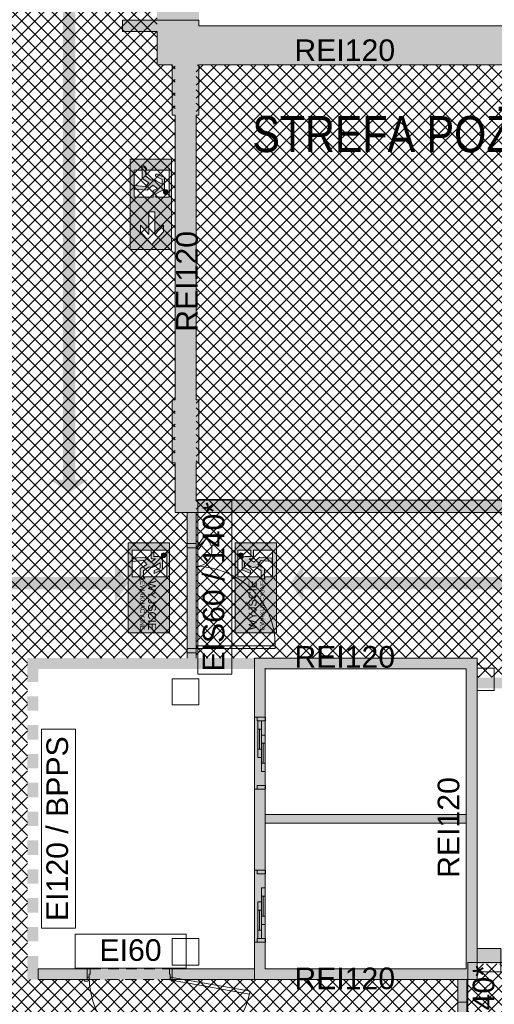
# Paper-space layout 'AP-01 STREFY POŻAROWE I EWAKUACJA - PIĘTRO -1' of a CAD drawing. Header units: millimetres. Extents: x 0 to 594, y -4 to 450.
# Tile 6 of 15: x 181 to 247, y 219 to 356. Entities that reach past the tile are written whole.
import ezdxf
from ezdxf.xclip import XClip

# ---------------------------------------------------------------- set-up
doc = ezdxf.new("R2010")
doc.units = ezdxf.units.MM
doc.header["$MEASUREMENT"] = 0
doc.header["$XCLIPFRAME"] = 0
doc.linetypes.add('Przer. długie kreski', pattern=[2.5, 1.5, -1])
doc.linetypes.add('Wipeout_Contour', pattern=[10000, 0, -10000])
for name, color, linetype, lineweight, true_color in [('A_ewakuacja_Nr_pióra__104', 7, 'Continuous', 5, 0x006532), ('A_ewakuacja_Nr_pióra__141', 7, 'Continuous', 5, 0xf2f7f7), ('A_podkład_Nr_pióra__254', 7, 'Continuous', 5, 0xfdfdfd), ('A_ppoż proj_Nr_pióra__104', 7, 'Continuous', 5, 0x006532), ('A_ppoż proj_Nr_pióra__151', 7, 'Continuous', 5, 0x65cbfe), ('A_ppoż proj_Nr_pióra__171', 7, 'Continuous', 5, 0x6565fe), ('A_ppoż proj_Nr_pióra__43', 7, 'Continuous', 5, 0x989865)]:
    doc.layers.add(name, color=color, linetype=linetype, lineweight=lineweight, true_color=true_color)
for name, color, linetype, lineweight in [('A_ewakuacja_Nr_pióra__4', 94, 'Continuous', 18), ('A_podkład_Nr_pióra__2', 8, 'Continuous', 13), ('A_ppoż proj_Nr_pióra__1', 7, 'Continuous', 20), ('A_ppoż proj_Nr_pióra__3', 30, 'Continuous', 13), ('A_ppoż proj_Nr_pióra__4', 94, 'Continuous', 18), ('A_ppoż proj_Nr_pióra__81', 2, 'Continuous', 5)]:
    doc.layers.add(name, color=color, linetype=linetype, lineweight=lineweight)
doc.layers.add('A_podrys', color=7, linetype='Continuous')
doc.styles.add('STYL_AUTOMATYCZNY_1', font='arial.ttf')
doc.styles.add('STYL_AUTOMATYCZNY_2', font='ARIALN.TTF')
pattern_1 = [(45, (-1570.5778, -182.9554), (-0.9192388, 0.9192388), []), (135, (-1570.5778, -182.9554), (0.9192388, 0.9192388), [])]

# ---------------------------------------------------------------- blocks, each defined once
blk = doc.blocks.new('Rysunek_1_1', base_point=(-1570.58, -182.96))
at = {"layer": 'A_ewakuacja_Nr_pióra__104', "linetype": 'Continuous', "lineweight": 0, "true_color": 0x004c26}
h = blk.add_hatch(color=118, dxfattribs=at)
h.paths.add_polyline_path([(196.58, 336.56), (196.58, 324.06), (202.32, 324.06), (202.32, 336.56)])
h.paths.add_polyline_path([(201.97, 331.31), (200.14, 331.31), (200.14, 331.76), (200.94, 332.2, 0.414214), (201.35, 332.61), (201.35, 334.04), (200.35, 334.48, 1.14772), (200.2, 334.15), (201.03, 333.76), (201.03, 333.1), (200.18, 333.59), (200.01, 333.69, 0.230447), (199.51, 333.65), (198.73, 334.2), (198.73, 335.19, 0.304489), (198.26, 335.54), (198.26, 333.89), (199.16, 333.29), (198.71, 332.77), (197.17, 332.91), (197.17, 332.42), (198.93, 332.29), (199.73, 332.97), (200.36, 332.51), (199.76, 332.21), (199.76, 331.31), (197.13, 331.31), (197.13, 335.03), (198.18, 335.03), (198.18, 335.76, -0.24241), (198.84, 335.29), (198.84, 335.03), (201.97, 335.03)], flags=0)
h.paths.add_polyline_path([(199.99, 329.26), (199.99, 326.14), (201.19, 327.44), (201.19, 326.51), (199.6, 324.76), (198, 326.51), (198, 327.42), (199.18, 326.14), (199.18, 329.26)], flags=0)
for points in [[(201.66, 332.32, 1), (201.37, 331.73, 1)], [(201.54, 281.53, 1), (200.92, 281.74, 1)], [(211.64, 281.53, 1), (212.26, 281.74, 1)]]:
    blk.add_hatch(color=118, dxfattribs=at).paths.add_polyline_path(points)
h = blk.add_hatch(color=118, dxfattribs=at)
h.paths.add_polyline_path([(202.03, 283.35), (196.29, 283.35), (196.29, 270.86), (202.03, 270.86)])
h.paths.add_polyline_path([(199.48, 281.16), (200.08, 281.16), (199.45, 280.69), (198.65, 281.37), (196.88, 281.24), (196.88, 280.76), (198.43, 280.9), (198.88, 280.37), (197.97, 279.78), (197.97, 278.35), (198.44, 278.47), (198.44, 279.46), (199.23, 280.02, 0.230447), (199.72, 279.98), (199.9, 280.08), (200.74, 280.57), (200.74, 279.9), (199.92, 279.51), (199.92, 279.11), (201.07, 279.62), (201.07, 281.05, 0.414214), (200.66, 281.47), (199.86, 281.47), (199.86, 282.35), (201.68, 282.35), (201.68, 278.64), (198.56, 278.64), (198.56, 278.38), (197.9, 278.2), (197.9, 278.64), (196.85, 278.64), (196.85, 282.35), (199.48, 282.35)], flags=0)
h = blk.add_hatch(color=118, dxfattribs=at)
h.paths.add_polyline_path([(211.14, 283.35), (211.14, 270.86), (216.89, 270.86), (216.89, 283.35)])
h.paths.add_polyline_path([(213.7, 281.16), (213.7, 282.35), (216.33, 282.35), (216.33, 278.64), (215.28, 278.64), (215.28, 278.2), (214.62, 278.38), (214.62, 278.64), (211.5, 278.64), (211.5, 282.35), (213.32, 282.35), (213.32, 281.47), (212.52, 281.47, 0.414214), (212.11, 281.05), (212.11, 279.62), (213.26, 279.11), (213.26, 279.51), (212.44, 279.9), (212.44, 280.57), (213.28, 280.08), (213.46, 279.98, 0.230447), (213.95, 280.02), (214.74, 279.46), (214.74, 278.47), (215.2, 278.35), (215.2, 279.78), (214.3, 280.37), (214.75, 280.9), (216.3, 280.76), (216.3, 281.24), (214.53, 281.37), (213.73, 280.69), (213.1, 281.16)], flags=0)
at = {"layer": 'A_podkład_Nr_pióra__254', "linetype": 'Continuous', "lineweight": 5, "true_color": 0xfdfdfd}
h = blk.add_hatch(color=7, dxfattribs=at)
h.paths.add_polyline_path([(70.72, 202.17), (70.72, 134.07), (537.42, 134.07), (537.42, 355.07), (400.22, 355.07), (372.47, 355.07), (206.12, 355.07), (206.12, 355.87), (195.52, 355.87), (195.52, 354.27), (200.32, 354.27), (200.32, 349.67), (202.42, 349.67), (202.42, 342.67), (202.82, 342.67), (202.82, 303.17), (202.42, 303.17), (202.42, 294.47), (202.82, 294.47), (202.82, 287.57), (215.72, 287.57), (274.67, 287.57), (274.67, 288.37), (274.17, 288.37), (274.17, 289.17), (271.67, 289.17), (271.67, 294.37), (272.12, 294.37), (272.12, 303.17), (271.67, 303.17), (271.67, 342.67), (272.12, 342.67), (272.12, 349.67), (280.52, 349.67), (292.52, 349.67), (313.52, 349.67), (325.52, 349.67), (334.72, 349.67), (334.72, 342.67), (334.72, 303.87), (334.72, 295.17), (335.17, 295.17), (335.17, 289.17), (333.02, 289.17), (323.02, 289.17), (284.17, 289.17), (284.17, 288.37), (283.67, 288.37), (283.67, 287.57), (284.17, 287.57), (323.02, 287.57), (323.52, 287.57), (324.02, 287.57), (332.52, 287.57), (333.02, 287.57), (338.07, 287.57), (368.67, 287.57), (373.82, 287.57), (373.82, 288.77), (374.32, 288.77), (374.32, 289.57), (373.82, 289.57), (370.37, 289.57), (370.37, 320.67), (368.67, 320.67), (368.67, 303.47), (368.07, 303.47), (364.62, 303.47), (364.02, 303.47), (358.62, 303.47), (358.02, 303.47), (352.62, 303.47), (352.02, 303.47), (346.62, 303.47), (346.02, 303.47), (345.52, 303.47), (339.52, 303.47), (339.02, 303.47), (338.52, 303.47), (338.52, 303.87), (338.52, 342.67), (338.52, 349.67), (346.82, 349.67), (358.82, 349.67), (368.67, 349.67), (368.67, 339.27), (373.17, 339.27), (386.67, 339.27), (398.67, 339.27), (400.22, 339.27), (400.22, 336.33), (400.62, 336.33), (400.62, 294.87), (400.12, 294.87), (400.12, 289.57), (383.82, 289.57), (383.32, 289.57), (383.32, 288.77), (383.82, 288.77), (383.82, 287.57), (404.37, 287.57), (422.38, 287.57), (422.38, 288.37), (422.88, 288.37), (432.92, 288.37), (433.42, 288.37), (433.42, 287.57), (532.02, 287.57), (532.02, 274.57), (532.02, 264.87), (484.72, 264.87), (470.32, 264.87), (470.32, 267.17), (463.22, 267.17), (459.22, 267.17), (458.72, 267.17), (448.72, 267.17), (448.22, 267.17), (439.15, 267.17), (439.15, 269.67), (432.15, 269.67), (432.15, 267.17), (430.12, 267.17), (428.67, 267.17), (428.67, 266.67), (428.17, 266.67), (428.17, 265.87), (428.67, 265.87), (430.12, 265.87), (430.12, 261.27), (437.52, 261.27), (437.52, 265.87), (446.62, 265.87), (446.62, 224.32), (404.62, 224.32), (404.62, 230.92), (401.42, 230.92), (401.42, 259.73), (404.62, 259.87), (404.62, 265.87), (420.67, 265.87), (421.17, 265.87), (421.17, 266.67), (420.67, 266.67), (420.67, 267.17), (404.37, 267.17), (404.37, 268.17), (404.37, 270.72), (404.37, 267.17), (295.22, 267.17), (295.22, 264.67), (272.02, 264.67), (272.02, 265.07), (268.42, 265.07), (268.42, 260.97), (271.82, 260.97), (271.82, 232.37), (271.82, 231.87), (271.82, 230.42), (271.82, 228.67), (269.52, 228.67), (269.52, 225.17), (271.72, 225.17), (271.72, 224.17), (273.22, 224.17), (273.22, 224.97), (295.22, 224.97), (295.22, 222.82), (458.72, 222.82), (459.22, 222.82), (463.22, 222.82), (470.92, 222.82), (470.92, 227.47), (482.12, 227.47), (484.32, 227.47), (484.32, 225.77), (536.62, 225.77), (536.62, 223.12), (536.62, 214.94), (536.62, 204.72), (536.62, 204.12), (536.62, 203.07), (536.62, 202.47), (532.02, 202.47), (532.02, 202.17), (524.42, 202.17), (518.38, 202.17), (518.26, 202.17), (512.22, 202.17), (445.27, 202.17), (436.07, 202.17), (422.67, 202.17), (411.67, 202.17), (357.27, 202.17), (346.27, 202.17), (321.87, 202.17), (310.87, 202.17), (290.42, 202.17), (289.92, 202.17), (289.92, 201.37), (290.42, 201.37), (290.42, 200.47), (297.72, 200.47), (297.72, 139.47), (292.52, 139.47), (280.52, 139.47), (272.02, 139.47), (272.02, 146.37), (271.62, 146.37), (271.62, 185.92), (272.02, 185.92), (272.02, 194.62), (271.62, 194.62), (271.62, 200.47), (278.92, 200.47), (278.92, 201.37), (279.42, 201.37), (279.42, 202.17), (278.92, 202.17), (273.22, 202.17), (273.22, 204.47), (271.72, 204.47), (271.72, 202.17), (268.72, 202.17), (262.62, 202.17), (262.02, 202.17), (262.02, 201.37), (262.62, 201.37), (262.62, 199.87), (268.72, 199.87), (268.72, 194.62), (268.32, 194.62), (268.32, 187.42), (243.32, 187.42), (243.32, 199.87), (249.92, 199.87), (249.92, 201.37), (250.52, 201.37), (250.52, 202.17), (195.32, 202.17), (194.72, 202.17), (183.22, 202.17), (182.62, 202.17), (168.72, 202.17), (168.72, 205.97), (167.32, 205.97), (167.32, 202.17), (87.02, 202.17), (86.42, 202.17), (75.42, 202.17), (74.82, 202.17)])
h.paths.add_polyline_path([(74.82, 139.47), (74.82, 150.37), (134.13, 150.37), (136.52, 150.37), (140.62, 150.37), (202.22, 150.37), (206.32, 150.37), (210.8, 150.37), (240.62, 150.37), (240.62, 139.47), (206.32, 139.47), (206.32, 146.47), (202.22, 146.47), (202.22, 139.47), (140.62, 139.47), (140.62, 146.47), (136.52, 146.47), (136.52, 139.47)], flags=0)
h.paths.add_polyline_path([(136.52, 152.77), (74.82, 152.77), (74.82, 199.87), (136.52, 199.87), (136.52, 186.67), (140.62, 186.67), (140.62, 199.87), (195.32, 199.87), (195.32, 196.37), (196.12, 196.37), (196.12, 196.87), (197.02, 196.87), (197.02, 199.87), (202.22, 199.87), (202.22, 188.37), (197.02, 188.37), (197.02, 189.87), (196.12, 189.87), (196.12, 190.37), (195.32, 190.37), (195.32, 186.67), (199.37, 186.67), (206.32, 186.67), (206.32, 199.87), (240.62, 199.87), (240.62, 182.47), (241.42, 182.47), (241.42, 182.97), (243.32, 182.97), (243.32, 186.62), (268.32, 186.62), (268.32, 185.92), (268.72, 185.92), (268.72, 146.37), (268.32, 146.37), (268.32, 139.47), (259.12, 139.47), (247.12, 139.47), (243.32, 139.47), (243.32, 173.97), (241.42, 173.97), (241.42, 174.47), (240.62, 174.47), (240.62, 152.77), (206.32, 152.77), (199.37, 152.77)], flags=0)
h.paths.add_polyline_path([(205.72, 294.47), (206.12, 294.47), (206.12, 303.17), (205.72, 303.17), (205.72, 342.67), (206.12, 342.67), (206.12, 349.67), (247.52, 349.67), (259.52, 349.67), (268.32, 349.67), (268.32, 342.67), (268.77, 342.67), (268.77, 303.17), (268.32, 303.17), (268.32, 294.37), (268.77, 294.37), (268.77, 289.17), (268.77, 288.47), (267.47, 288.47), (266.97, 288.47), (258.97, 288.47), (258.47, 288.47), (258.47, 289.27), (205.72, 289.27)], flags=0)
h.paths.add_polyline_path([(273.62, 245.57), (273.62, 263.17), (294.42, 263.17), (294.42, 245.57)], flags=0)
h.paths.add_polyline_path([(294.42, 226.47), (273.62, 226.47), (273.62, 244.07), (294.42, 244.07)], flags=0)
h.paths.add_polyline_path([(295.92, 244.37), (337.62, 244.37), (337.62, 230.92), (334.32, 230.92), (334.32, 224.32), (314.02, 224.32), (313.52, 224.32), (304.52, 224.32), (304.02, 224.32), (298.62, 224.32), (298.62, 227.42), (295.92, 227.42)], flags=0)
h.paths.add_polyline_path([(295.92, 263.47), (298.62, 263.47), (298.62, 265.87), (306.12, 265.87), (306.62, 265.87), (315.62, 265.87), (316.12, 265.87), (334.32, 265.87), (334.32, 259.87), (337.62, 259.87), (337.62, 245.97), (295.92, 245.97)], flags=0)
h.paths.add_polyline_path([(313.62, 139.47), (299.22, 139.47), (299.22, 200.47), (310.87, 200.47), (311.37, 200.47), (321.37, 200.47), (321.87, 200.47), (329.59, 200.47), (335.17, 200.47), (335.17, 195.97), (334.72, 195.97), (334.72, 187.17), (335.17, 187.17), (335.17, 146.37), (334.72, 146.37), (334.72, 139.47), (325.62, 139.47)], flags=0)
h.paths.add_polyline_path([(338.52, 146.37), (338.07, 146.37), (338.07, 187.17), (338.52, 187.17), (338.52, 195.97), (338.07, 195.97), (338.07, 200.47), (346.27, 200.47), (346.77, 200.47), (356.77, 200.47), (357.27, 200.47), (400.97, 200.47), (400.97, 195.77), (400.52, 195.77), (400.52, 187.17), (400.97, 187.17), (400.97, 158.26), (400.97, 146.37), (400.52, 146.37), (400.52, 139.47), (338.52, 139.47)], flags=0)
h.paths.add_polyline_path([(338.07, 295.17), (338.52, 295.17), (338.52, 303.07), (364.62, 303.07), (364.62, 303.27), (368.07, 303.27), (368.07, 303.07), (368.67, 303.07), (368.67, 289.17), (368.07, 289.17), (338.52, 289.17), (338.07, 289.17)], flags=0)
h.paths.add_polyline_path([(338.92, 224.32), (338.92, 230.92), (338.92, 259.87), (338.92, 265.87), (357.42, 265.87), (357.42, 262.67), (368.62, 262.67), (368.62, 260.32), (368.62, 259.82), (359.62, 259.82), (359.62, 259.32), (359.63, 259.32), (368.62, 259.32), (368.62, 259.82), (369.42, 259.82), (369.42, 260.32), (370.22, 260.32), (370.22, 265.67), (370.32, 265.67), (370.82, 265.67), (379.82, 265.67), (380.32, 265.67), (400.12, 265.67), (400.12, 259.67), (400.12, 224.32), (384.72, 224.32), (384.22, 224.32), (376.22, 224.32), (375.72, 224.32), (370.22, 224.32), (370.22, 250.32), (369.42, 250.32), (369.42, 250.82), (368.62, 250.82), (368.62, 250.32), (368.62, 224.32), (359.32, 224.32), (358.82, 224.32), (349.82, 224.32), (349.32, 224.32)], flags=0)
h.paths.add_polyline_path([(403.87, 158.26), (403.87, 187.17), (404.32, 187.17), (404.32, 195.77), (403.87, 195.77), (403.87, 200.47), (411.67, 200.47), (412.17, 200.47), (422.67, 200.47), (428.32, 200.47), (428.32, 158.26), (429.52, 158.26), (429.52, 200.47), (436.07, 200.47), (444.67, 200.47), (445.27, 200.47), (467.02, 200.47), (467.02, 195.77), (466.62, 195.77), (466.62, 187.17), (467.02, 187.17), (467.02, 146.37), (466.62, 146.37), (466.62, 139.47), (429.52, 139.47), (429.52, 146.37), (428.32, 146.37), (428.32, 139.47), (404.32, 139.47), (404.32, 146.37), (403.87, 146.37)], flags=0)
h.paths.add_polyline_path([(404.42, 289.17), (404.42, 336.33), (406.12, 336.33), (406.12, 349.67), (434.42, 349.67), (434.42, 336.33), (434.42, 289.17)], flags=0)
h.paths.add_polyline_path([(436.02, 321.97), (436.02, 349.67), (466.57, 349.67), (466.57, 321.97)], flags=0)
h.paths.add_polyline_path([(466.12, 289.17), (436.02, 289.17), (436.02, 320.77), (466.12, 320.77)], flags=0)
h.paths.add_polyline_path([(448.22, 223.62), (448.22, 224.32), (448.22, 265.87), (448.22, 266.37), (448.72, 266.37), (458.72, 266.37), (459.22, 266.37), (463.22, 266.37), (463.22, 265.87), (465.92, 265.87), (465.92, 259.77), (470.32, 259.77), (470.32, 261.67), (473.12, 261.67), (473.12, 248.27), (465.92, 248.27), (465.92, 224.32), (463.22, 224.32), (463.22, 223.62), (459.22, 223.62), (458.72, 223.62), (448.72, 223.62)], flags=0)
h.paths.add_polyline_path([(468.72, 230.97), (468.72, 246.67), (509.82, 246.67), (508.42, 248.27), (494.12, 248.27), (491.14, 254.93), (491.28, 254.97), (491.1, 255.02), (488.12, 261.67), (532.02, 261.67), (532.02, 228.97), (482.12, 228.97), (481.62, 228.97), (473.62, 228.97), (473.12, 228.97), (470.92, 228.97), (470.72, 228.97), (470.72, 230.97)], flags=0)
h.paths.add_polyline_path([(494.65, 317.97), (469.47, 317.97), (469.47, 331.32), (494.65, 331.32)], flags=0)
h.paths.add_polyline_path([(469.47, 303.77), (469.47, 316.72), (495.9, 316.72), (495.9, 325.12), (518.82, 325.12), (518.82, 301.17), (507.07, 301.17), (507.07, 289.17), (495.9, 289.17), (495.9, 301.17), (495.9, 303.77)], flags=0)
h.paths.add_polyline_path([(495.9, 332.57), (469.92, 332.57), (469.92, 349.67), (495.9, 349.67), (532.02, 349.67), (532.02, 326.57), (532.02, 289.17), (520.02, 289.17), (520.02, 326.57), (495.9, 326.57)], flags=0)
h.paths.add_polyline_path([(469.92, 289.17), (469.92, 302.52), (494.65, 302.52), (494.65, 289.17)], flags=0)
h.paths.add_polyline_path([(470.02, 187.17), (470.42, 187.17), (470.42, 195.77), (470.02, 195.77), (470.02, 200.47), (476.62, 200.47), (477.12, 200.47), (487.12, 200.47), (487.62, 200.47), (500.62, 200.47), (500.62, 139.47), (491.42, 139.47), (470.42, 139.47), (470.42, 146.37), (470.02, 146.37)], flags=0)
h.paths.add_polyline_path([(502.62, 200.47), (511.52, 200.47), (512.22, 200.47), (524.42, 200.47), (525.12, 200.47), (532.02, 200.47), (532.02, 140.87), (524.02, 140.87), (512.02, 140.87), (502.62, 140.87), (502.62, 169.07)], flags=0)
h.paths.add_polyline_path([(519.22, 289.17), (508.27, 289.17), (508.27, 299.92), (519.22, 299.92)], flags=0)
h = blk.add_hatch(color=7, dxfattribs=at)
h.paths.add_polyline_path([(183.82, 267.37), (183.82, 265.87), (213.82, 265.87), (213.82, 224.27), (183.82, 224.27), (183.82, 222.77), (244.72, 222.77), (244.72, 267.37)])
h.paths.add_polyline_path([(243.22, 265.87), (243.22, 245.67), (215.32, 245.67), (215.32, 265.87)], flags=0)
h.paths.add_polyline_path([(215.32, 244.47), (243.22, 244.47), (243.22, 224.27), (215.32, 224.27)], flags=0)
at = {"layer": 'A_ppoż proj_Nr_pióra__104', "linetype": 'Continuous', "lineweight": 5, "true_color": 0x006532}
for points in [[(188.95, 292.11), (188.95, 362.76), (187.25, 362.76), (187.25, 292.11)], [(185.48, 292.11), (188.1, 290.3), (190.72, 292.11), (188.1, 292.11)], [(174.6, 275.15), (174.6, 276.92), (194.49, 276.92), (194.49, 275.15), (196.29, 277.77), (194.49, 280.39), (194.49, 278.62), (174.6, 278.62), (174.6, 280.39), (172.8, 277.77)], [(220.62, 275.15), (220.62, 276.92), (428.63, 276.92), (428.63, 275.15), (430.44, 277.77), (428.63, 280.39), (428.63, 278.62), (220.62, 278.62), (220.62, 280.39), (218.81, 277.77)]]:
    blk.add_hatch(color=128, dxfattribs=at).paths.add_polyline_path(points)
at = {"layer": 'A_ppoż proj_Nr_pióra__151', "linetype": 'Continuous', "lineweight": 5, "true_color": 0x65cbfe}
h = blk.add_hatch(dxfattribs=at)
h.set_pattern_fill('bloczki_betonowe_0001', color=151, style=0, pattern_type=2)
h.set_pattern_definition(pattern_1)
h.paths.add_polyline_path([(243.32, 139.47), (536.62, 139.47), (536.62, 349.67), (205.72, 349.67), (205.72, 267.37), (244.72, 267.37), (244.72, 264.67), (295.92, 264.67), (295.92, 224.97), (244.72, 224.97), (244.72, 222.77), (243.32, 222.77)])
h.paths.add_polyline_path([(400.12, 267.17), (470.32, 267.17), (470.32, 264.87), (509.82, 264.87), (509.82, 246.67), (468.72, 246.67), (468.72, 222.82), (400.12, 222.82)], flags=0)
at = {"layer": 'A_ppoż proj_Nr_pióra__3', "linetype": 'Continuous', "lineweight": 0, "true_color": 0x3f2000}
for points in [[(206.12, 355.07), (206.12, 377.59), (200.32, 377.59), (200.32, 355.07)], [(200.32, 349.67), (246.12, 349.67), (246.12, 355.07), (200.32, 355.07)], [(202.82, 349.67), (202.82, 287.57), (205.72, 287.57), (205.72, 349.67)], [(204.47, 287.57), (204.47, 267.37), (205.72, 267.37), (205.72, 287.57)], [(244.72, 267.37), (182.32, 267.37), (182.32, 265.87), (244.72, 265.87)], [(182.32, 265.87), (182.32, 264.07), (183.82, 264.07), (183.82, 265.87)], [(243.22, 265.87), (243.22, 222.77), (244.72, 222.77), (244.72, 265.87)], [(182.32, 262.07), (182.32, 260.07), (183.82, 260.07), (183.82, 262.07)], [(182.32, 258.07), (182.32, 256.07), (183.82, 256.07), (183.82, 258.07)], [(182.32, 254.07), (182.32, 252.07), (183.82, 252.07), (183.82, 254.07)], [(182.32, 250.07), (182.32, 248.07), (183.82, 248.07), (183.82, 250.07)], [(182.32, 246.07), (182.32, 244.07), (183.82, 244.07), (183.82, 246.07)], [(182.32, 242.07), (182.32, 240.07), (183.82, 240.07), (183.82, 242.07)], [(182.32, 238.07), (182.32, 236.07), (183.82, 236.07), (183.82, 238.07)], [(182.32, 234.07), (182.32, 232.07), (183.82, 232.07), (183.82, 234.07)], [(182.32, 230.07), (182.32, 228.07), (183.82, 228.07), (183.82, 230.07)], [(182.32, 226.07), (182.32, 224.27), (183.82, 224.27), (183.82, 226.07)], [(243.22, 222.77), (243.22, 224.27), (182.32, 224.27), (182.32, 222.77)], [(242.07, 139.47), (243.32, 139.47), (243.32, 222.77), (242.07, 222.77)]]:
    blk.add_hatch(color=38, dxfattribs=at).paths.add_polyline_path(points)
at = {"layer": 'A_ppoż proj_Nr_pióra__4', "linetype": 'Continuous', "lineweight": 0, "true_color": 0x002000}
for points in [[(295.92, 263.17), (295.92, 264.67), (244.72, 264.67), (244.72, 263.17)], [(295.92, 227.07), (244.72, 227.07), (244.72, 224.97), (295.92, 224.97)]]:
    blk.add_hatch(color=98, dxfattribs=at).paths.add_polyline_path(points)
at = {"layer": 'A_ppoż proj_Nr_pióra__43', "linetype": 'Continuous', "lineweight": 5, "true_color": 0x989865}
h = blk.add_hatch(dxfattribs=at)
h.set_pattern_fill('bloczki_betonowe_0001', color=55, style=0, pattern_type=2)
h.set_pattern_definition(pattern_1)
h.paths.add_polyline_path([(175.82, 349.67), (74.82, 349.67), (74.82, 263.87), (140.42, 263.87), (140.42, 259.87), (168.72, 259.87), (168.72, 229.57), (140.42, 229.57), (140.42, 225.07), (74.82, 225.07), (74.82, 139.47), (242.07, 139.47), (242.07, 222.77), (182.32, 222.77), (182.32, 267.37), (202.82, 267.37), (204.47, 267.37), (204.47, 287.57), (202.82, 287.57), (202.82, 349.67), (200.32, 349.67), (200.32, 375.07), (175.82, 375.07)])
at = {"layer": 'A_ppoż proj_Nr_pióra__81', "linetype": 'Continuous', "lineweight": 0, "true_color": 0x3f3f00}
blk.add_hatch(color=48, dxfattribs=at).paths.add_polyline_path([(205.72, 287.57), (446.72, 287.57), (446.72, 289.17), (205.72, 289.17)])
at = {"layer": 'A_ewakuacja_Nr_pióra__4', "color": 94, "linetype": 'Continuous', "lineweight": 18, "flags": 128}
for points in [[(202.32, 324.06), (202.32, 336.56), (196.58, 336.56), (196.58, 324.06)], [(199.18, 329.26), (199.99, 329.26), (199.99, 326.14), (201.19, 327.44), (201.19, 326.51), (199.6, 324.76), (198, 326.51), (198, 327.42), (199.18, 326.14)]]:
    blk.add_lwpolyline(points, close=True, dxfattribs=at)
for points in [[(197.13, 331.31), (199.76, 331.31), (199.76, 332.21), (200.36, 332.51), (199.73, 332.97), (198.93, 332.29), (197.17, 332.42), (197.17, 332.91), (198.71, 332.77), (199.16, 333.29), (198.26, 333.89), (198.26, 335.54, -0.304489), (198.73, 335.19), (198.73, 334.2), (199.51, 333.65, -0.230447), (200.01, 333.69), (200.18, 333.59), (201.03, 333.1), (201.03, 333.76), (200.2, 334.15, -1.14772), (200.35, 334.48), (201.35, 334.04), (201.35, 332.61, -0.414214), (200.94, 332.2), (200.14, 331.76), (200.14, 331.31), (201.97, 331.31), (201.97, 335.03), (198.84, 335.03), (198.84, 335.29, 0.24241), (198.18, 335.76), (198.18, 335.03), (197.13, 335.03)], [(196.85, 282.35), (199.48, 282.35), (199.48, 281.16), (200.08, 281.16), (199.45, 280.69), (198.65, 281.37), (196.88, 281.24), (196.88, 280.76), (198.43, 280.9), (198.88, 280.37), (197.97, 279.78), (197.97, 278.35), (198.44, 278.47), (198.44, 279.46), (199.23, 280.02, 0.230447), (199.72, 279.98), (199.9, 280.08), (200.74, 280.57), (200.74, 279.9), (199.92, 279.51), (199.92, 279.11), (201.07, 279.62), (201.07, 281.05, 0.414214), (200.66, 281.47), (199.86, 281.47), (199.86, 282.35), (201.68, 282.35), (201.68, 278.64), (198.56, 278.64), (198.56, 278.38), (197.9, 278.2), (197.9, 278.64), (196.85, 278.64)], [(216.33, 282.35), (213.7, 282.35), (213.7, 281.16), (213.1, 281.16), (213.73, 280.69), (214.53, 281.37), (216.3, 281.24), (216.3, 280.76), (214.75, 280.9), (214.3, 280.37), (215.2, 279.78), (215.2, 278.35), (214.74, 278.47), (214.74, 279.46), (213.95, 280.02, -0.230447), (213.46, 279.98), (213.28, 280.08), (212.44, 280.57), (212.44, 279.9), (213.26, 279.51), (213.26, 279.11), (212.11, 279.62), (212.11, 281.05, -0.414214), (212.52, 281.47), (213.32, 281.47), (213.32, 282.35), (211.5, 282.35), (211.5, 278.64), (214.62, 278.64), (214.62, 278.38), (215.28, 278.2), (215.28, 278.64), (216.33, 278.64)]]:
    blk.add_lwpolyline(points, format="xyb", close=True, dxfattribs=at)
for points in [[(196.29, 283.35), (196.29, 270.86), (202.03, 270.86), (202.03, 283.35)], [(202.03, 283.35), (196.29, 283.35)], [(216.89, 283.35), (216.89, 270.86), (211.14, 270.86), (211.14, 283.35)], [(211.14, 283.35), (216.89, 283.35)]]:
    blk.add_lwpolyline(points, dxfattribs=at)
at = {"layer": 'A_ewakuacja_Nr_pióra__4', "color": 94, "linetype": 'Continuous', "lineweight": 18}
for centre in [(201.51, 332.03), (201.23, 281.64), (211.95, 281.64)]:
    blk.add_circle(centre, 0.328, dxfattribs=at)
at = {"layer": 'A_podkład_Nr_pióra__2', "color": 8, "linetype": 'Continuous', "lineweight": 13}
for p, q in [((206.12, 355.87), (195.52, 355.87)), ((195.52, 354.27), (195.52, 355.87)), ((206.12, 355.87), (206.12, 355.07)), ((200.32, 354.27), (195.52, 354.27)), ((200.32, 349.67), (200.32, 354.27)), ((370.37, 355.07), (206.12, 355.07)), ((202.42, 349.67), (200.32, 349.67)), ((202.42, 342.67), (202.42, 349.67)), ((206.12, 342.67), (206.12, 349.67)), ((206.12, 349.67), (268.32, 349.67)), ((202.82, 342.67), (202.42, 342.67)), ((202.82, 303.17), (202.82, 342.67)), ((205.72, 303.17), (205.72, 342.67)), ((205.72, 342.67), (206.12, 342.67)), ((202.42, 294.47), (202.42, 303.17)), ((202.42, 303.17), (202.82, 303.17)), ((206.12, 303.17), (205.72, 303.17)), ((206.12, 294.47), (206.12, 303.17)), ((202.82, 294.47), (202.42, 294.47)), ((202.82, 287.57), (202.82, 294.47)), ((205.72, 294.47), (206.12, 294.47)), ((205.72, 289.27), (205.72, 294.47)), ((258.47, 289.27), (205.72, 289.27)), ((404.37, 287.57), (202.82, 287.57)), ((204.47, 267.37), (204.47, 287.57)), ((205.72, 267.37), (205.72, 287.57)), ((205.72, 282.68), (206.79, 284.21)), ((207.12, 283.98), (206.79, 284.21)), ((204.47, 283.28), (205.72, 283.28)), ((206.05, 282.45), (207.12, 283.98)), ((204.47, 282.68), (205.72, 282.68)), ((206.05, 282.45), (205.72, 282.68)), ((205.72, 269.08), (216.72, 269.08)), ((216.72, 269.08), (216.72, 268.68)), ((204.47, 268.68), (205.72, 268.68)), ((204.47, 268.08), (205.72, 268.08)), ((205.72, 268.68), (216.72, 268.68)), ((244.72, 267.37), (213.82, 267.37)), ((213.82, 267.37), (213.82, 259.17)), ((244.72, 222.77), (244.72, 267.37)), ((215.32, 265.87), (243.22, 265.87)), ((215.32, 259.17), (215.32, 265.87)), ((243.22, 265.87), (243.22, 245.67)), ((213.82, 259.17), (215.36, 259.17)), ((214.22, 259.17), (214.22, 258.66)), ((214.22, 258.66), (215.36, 258.66)), ((214.28, 258.66), (214.28, 253.6)), ((214.79, 251.64), (214.79, 258.66)), ((215.36, 258.66), (215.36, 259.17)), ((214.28, 257.52), (214.79, 257.52)), ((214.54, 257.52), (214.54, 254.74)), ((215.3, 256.7), (214.79, 256.7)), ((214.79, 255.56), (215.3, 255.56)), ((215.04, 255.56), (215.04, 252.78)), ((215.3, 251.64), (215.3, 256.7)), ((214.28, 254.74), (214.79, 254.74)), ((214.28, 253.6), (214.79, 253.6)), ((214.79, 252.78), (215.3, 252.78)), ((214.79, 251.64), (215.3, 251.64)), ((213.82, 249.17), (215.36, 249.17)), ((213.82, 249.17), (213.82, 237.97)), ((214.22, 249.17), (214.22, 249.68)), ((214.22, 249.68), (215.36, 249.68)), ((215.32, 245.67), (215.32, 249.17)), ((215.36, 249.68), (215.36, 249.17)), ((243.22, 245.67), (215.32, 245.67)), ((215.32, 244.47), (243.22, 244.47)), ((215.32, 237.97), (215.32, 244.47)), ((243.22, 244.47), (243.22, 224.27)), ((213.82, 237.97), (215.36, 237.97)), ((214.22, 237.97), (214.22, 237.46)), ((215.36, 237.46), (215.36, 237.97)), ((214.22, 237.46), (215.36, 237.46)), ((214.79, 235.5), (214.79, 228.48)), ((214.79, 235.5), (215.3, 235.5)), ((215.3, 235.5), (215.3, 230.44)), ((214.28, 228.48), (214.28, 233.54)), ((214.28, 233.54), (214.79, 233.54)), ((214.79, 234.36), (215.3, 234.36)), ((215.04, 231.58), (215.04, 234.36)), ((214.28, 232.4), (214.79, 232.4)), ((214.54, 229.62), (214.54, 232.4)), ((214.79, 231.58), (215.3, 231.58)), ((214.28, 229.62), (214.79, 229.62)), ((215.3, 230.44), (214.79, 230.44)), ((214.22, 227.97), (214.22, 228.48)), ((214.22, 228.48), (215.36, 228.48)), ((215.36, 228.48), (215.36, 227.97)), ((213.82, 227.97), (215.36, 227.97)), ((213.82, 227.97), (213.82, 222.77)), ((215.32, 224.27), (215.32, 227.97)), ((190.62, 224.27), (191.02, 224.27)), ((190.62, 224.27), (190.62, 222.77)), ((191.02, 224.27), (191.02, 223.52)), ((202.02, 223.52), (202.02, 224.27)), ((202.02, 224.27), (202.42, 224.27)), ((202.42, 224.27), (202.42, 222.77)), ((243.22, 224.27), (215.32, 224.27)), ((190.87, 222.77), (190.25, 222.77)), ((190.25, 222.58), (190.25, 222.77)), ((190.9, 223.12), (190.62, 223.12)), ((190.75, 222.77), (190.75, 222.58)), ((190.87, 223.12), (190.87, 222.77)), ((191.02, 223.52), (190.9, 223.52)), ((190.9, 223.52), (190.9, 223.12)), ((202.14, 223.52), (202.02, 223.52)), ((202.14, 223.12), (202.07, 222.73)), ((202.07, 222.73), (213.14, 220.77)), ((202.14, 223.12), (202.14, 223.52)), ((202.42, 223.12), (202.14, 223.12)), ((213.21, 221.17), (202.14, 223.12)), ((202.17, 222.77), (202.17, 223.12)), ((202.79, 222.77), (202.17, 222.77)), ((202.29, 222.58), (202.29, 222.77)), ((202.79, 222.77), (202.79, 222.58)), ((213.82, 222.77), (244.72, 222.77)), ((242.07, 222.77), (242.07, 202.17)), ((243.32, 222.77), (243.32, 202.17)), ((190.75, 222.58), (190.25, 222.58)), ((202.79, 222.58), (202.29, 222.58)), ((213.14, 220.77), (213.21, 221.17)), ((243.32, 219.63), (242.07, 219.63))]:
    blk.add_line(p, q, dxfattribs=at)
at = {"layer": 'A_podkład_Nr_pióra__2', "color": 8, "linetype": 'Przer. długie kreski', "lineweight": 13}
for p, q in [((191.02, 224.27), (202.02, 224.27)), ((190.87, 222.77), (202.17, 222.77))]:
    blk.add_line(p, q, dxfattribs=at)
at = {"layer": 'A_podkład_Nr_pióra__2', "color": 8, "linetype": 'Wipeout_Contour', "lineweight": 13, "flags": 128}
for points in [[(206.12, 342.67), (206.12, 349.67), (202.42, 349.67), (202.42, 342.67)], [(205.72, 303.17), (205.72, 342.67), (202.82, 342.67), (202.82, 303.17)], [(206.12, 294.47), (206.12, 303.17), (202.42, 303.17), (202.42, 294.47)], [(205.72, 289.27), (205.72, 294.47), (202.82, 294.47), (202.82, 287.57)], [(205.72, 289.27), (202.82, 287.57), (215.72, 287.57), (215.72, 289.27)], [(215.32, 265.87), (213.82, 267.37), (213.82, 259.17), (215.32, 259.17)], [(243.22, 265.87), (243.22, 224.27), (244.72, 222.77), (244.72, 267.37)], [(244.72, 265.97), (244.72, 262.87), (247.12, 262.87), (247.12, 265.97)], [(202.42, 264.47), (202.42, 260.87), (206.12, 260.87), (206.12, 264.47)], [(215.32, 249.17), (213.82, 249.17), (213.82, 237.97), (215.32, 237.97)], [(243.22, 245.67), (215.32, 245.67), (215.32, 244.47), (243.22, 244.47)], [(202.42, 228.47), (202.42, 224.77), (206.12, 224.77), (206.12, 228.47)], [(244.72, 227.07), (244.72, 223.87), (247.12, 223.87), (247.12, 227.07)], [(243.22, 224.27), (215.32, 224.27), (213.82, 222.77), (244.72, 222.77)]]:
    blk.add_lwpolyline(points, close=True, dxfattribs=at)
at = {"layer": 'A_podkład_Nr_pióra__2', "color": 8, "linetype": 'Continuous', "lineweight": 13, "flags": 128}
for points in [[(213.82, 222.77), (244.72, 222.77), (244.72, 223.87), (248.02, 223.87), (248.02, 227.07), (244.72, 227.07), (244.72, 262.87), (247.12, 262.87), (247.12, 265.97), (244.72, 265.97), (244.72, 267.37), (213.82, 267.37)], [(215.32, 224.27), (243.22, 224.27), (243.22, 265.87), (215.32, 265.87)], [(244.72, 265.97), (244.72, 262.87), (247.12, 262.87), (247.12, 265.97)], [(202.42, 264.47), (202.42, 260.87), (206.12, 260.87), (206.12, 264.47)], [(202.42, 228.47), (202.42, 224.77), (206.12, 224.77), (206.12, 228.47)], [(244.72, 227.07), (244.72, 223.87), (248.02, 223.87), (248.02, 227.07)]]:
    blk.add_lwpolyline(points, close=True, dxfattribs=at)
for points in [[(190.62, 224.27), (183.82, 224.27)], [(183.82, 224.27), (183.82, 222.77)], [(213.82, 224.27), (202.42, 224.27)], [(213.82, 222.77), (213.82, 224.27)], [(183.82, 222.77), (190.62, 222.77)], [(202.42, 222.77), (213.82, 222.77)]]:
    blk.add_lwpolyline(points, dxfattribs=at)
at = {"layer": 'A_podkład_Nr_pióra__2', "color": 8, "linetype": 'Continuous', "lineweight": 13}
for centre, radius, start, end in [((205.72, 282.28), 2.2, 270, 55), ((205.72, 269.08), 11, 0, 90), ((202.14, 223.12), 11.24, 180, 350)]:
    blk.add_arc(centre, radius, start, end, dxfattribs=at)
at = {"layer": 'A_ppoż proj_Nr_pióra__1', "color": 7, "linetype": 'Continuous', "lineweight": 20}
for p, q in [((210.67, 289.38), (205.96, 289.38)), ((205.96, 289.38), (205.96, 265.14)), ((210.67, 265.14), (210.67, 289.38)), ((205.96, 265.14), (210.67, 265.14)), ((188.98, 257.49), (184.26, 257.49)), ((184.26, 257.49), (184.26, 229.93)), ((188.98, 229.93), (188.98, 257.49)), ((184.26, 229.93), (188.98, 229.93)), ((204.33, 229.07), (188.94, 229.07)), ((188.94, 229.07), (188.94, 224.35)), ((204.33, 224.35), (204.33, 229.07)), ((188.94, 224.35), (204.33, 224.35)), ((248.14, 225.13), (243.43, 225.13)), ((243.43, 225.13), (243.43, 200.9))]:
    blk.add_line(p, q, dxfattribs=at)
at = {"layer": 'A_ewakuacja_Nr_pióra__141', "color": 7, "linetype": 'Continuous', "lineweight": 5, "true_color": 0xf2f7f7, "attachment_point": 5, "style": 'STYL_AUTOMATYCZNY_1'}
for s, insert, char_height, rotation in [('\\A1;{\\pqc;\\fArial|b0|i0|c238|p0;\\W1.000000;EWAKUACYJNE}', (198.28, 274.68), 0.6454, 270), ('\\A1;{\\pqc;\\fArial|b0|i0|c238|p0;\\W1.000000;WYJŚCIE}', (199.61, 274.68), 1.1, 270), ('\\A1;{\\pqc;\\fArial|b0|i0|c238|p0;\\W1.000000;WYJŚCIE}', (213.57, 274.68), 1.1, 90), ('\\A1;{\\pqc;\\fArial|b0|i0|c238|p0;\\W1.000000;EWAKUACYJNE}', (214.9, 274.68), 0.6454, 90)]:
    blk.add_mtext(s, dxfattribs=dict(at, insert=insert, char_height=char_height, rotation=rotation))
at = {"layer": 'A_ppoż proj_Nr_pióra__1', "color": 7, "linetype": 'Continuous', "lineweight": 20, "char_height": 3, "attachment_point": 5, "style": 'STYL_AUTOMATYCZNY_1'}
for s, insert in [('\\A1;{\\pqc;\\fArial|b0|i0|c238|p0;\\W1.000000;REI120}', (226.36, 351.66)), ('\\A1;{\\pqc;\\fArial|b0|i0|c238|p0;\\W1.000000;REI120}', (226.36, 267.52)), ('\\A1;{\\pqc;\\fArial|b0|i0|c238|p0;\\W1.000000;EI60}', (196.63, 226.85)), ('\\A1;{\\pqc;\\fArial|b0|i0|c238|p0;\\W1.000000;REI120}', (226.36, 222.92))]:
    blk.add_mtext(s, dxfattribs=dict(at, insert=insert))
at = {"layer": 'A_ppoż proj_Nr_pióra__1', "color": 7, "linetype": 'Continuous', "lineweight": 20, "char_height": 3, "attachment_point": 5, "rotation": 90, "style": 'STYL_AUTOMATYCZNY_1'}
for s, insert in [('\\A1;{\\pqc;\\fArial|b0|i0|c238|p0;\\W1.000000;REI120}', (204.47, 319.62)), ('\\A1;{\\pqc;\\fArial|b0|i0|c238|p0;\\W1.000000;EIS60 / 140*}', (208.17, 277.26)), ('\\A1;{\\pqc;\\fArial|b0|i0|c238|p0;\\W1.000000;EI120 / BPPS}', (186.47, 243.71)), ('\\A1;{\\pqc;\\fArial|b0|i0|c238|p0;\\W1.000000;REI120}', (240.78, 243.87)), ('\\A1;{\\pqc;\\fArial|b0|i0|c238|p0;\\W1.000000;EIS60 / 140*}', (245.64, 213.02))]:
    blk.add_mtext(s, dxfattribs=dict(at, insert=insert))
at = {"layer": 'A_ppoż proj_Nr_pióra__171', "color": 171, "linetype": 'Continuous', "lineweight": 5, "true_color": 0x6565fe, "insert": (250.77, 340.02), "char_height": 5, "attachment_point": 5, "style": 'STYL_AUTOMATYCZNY_2'}
blk.add_mtext('\\A1;{\\pqc;\\fArial Narrow|b0|i0|c238|p0;\\W1.000000;STREFA POŻAROWA -1/2/A}', dxfattribs=at)

psp = doc.layouts.new('AP-01 STREFY POŻAROWE I EWAKUACJA - PIĘTRO -1')

# ---------------------------------------------------------------- block references
at = {"layer": 'A_podrys', "color": 37, "linetype": 'Continuous', "lineweight": 5, "true_color": 0x656532}
ref = psp.add_blockref('Rysunek_1_1', (-1570.58, -182.96), dxfattribs=at)
XClip(ref).set_block_clipping_path([(29.9000121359, 78.515858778), (589.1, 445.1)])

doc.saveas('drawing.dxf')
